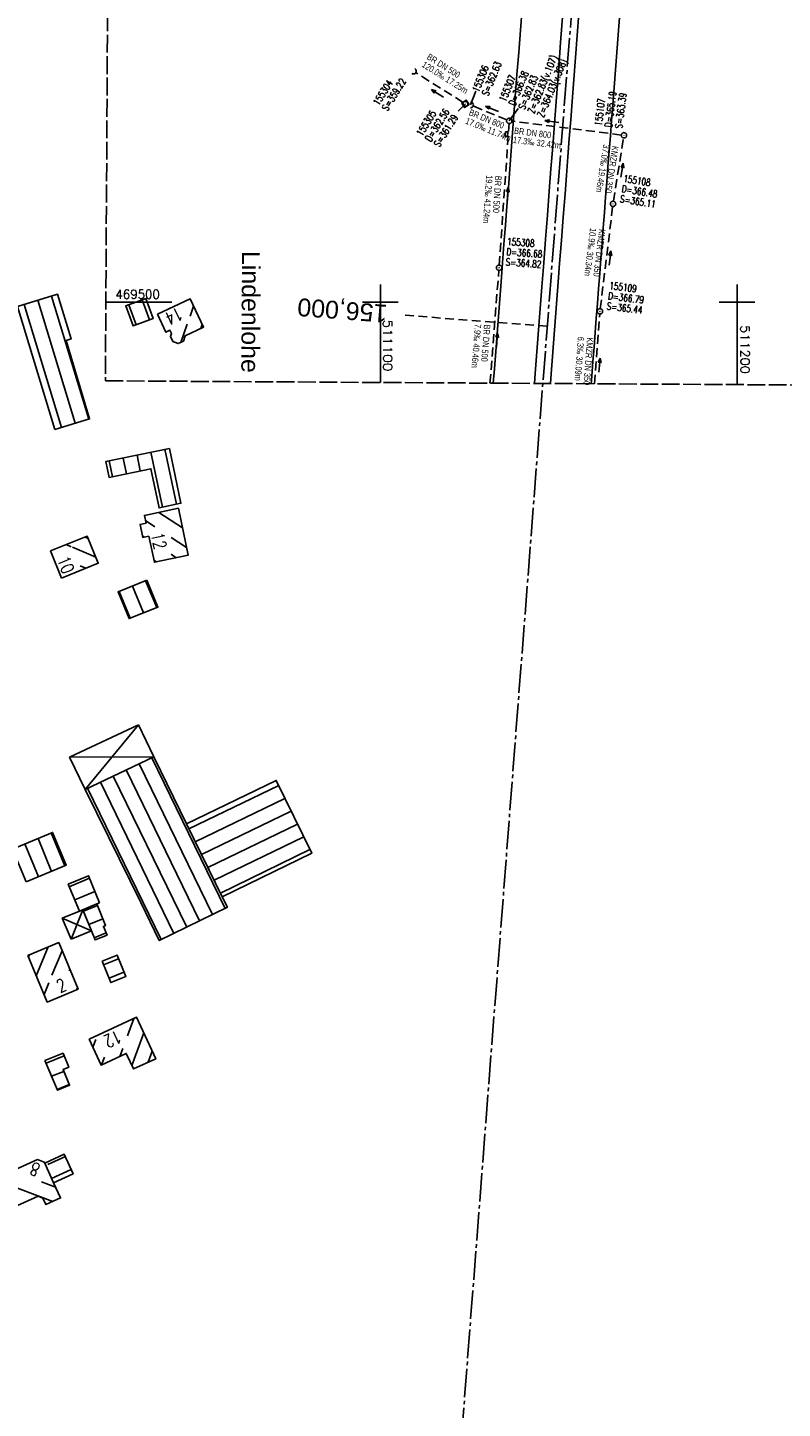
# Model space of a CAD drawing. Extents: x 510563 to 513920, y 467229 to 478797.
# Tile 4 of 67: x 511001 to 511213, y 469190 to 469577. Entities that reach past the tile are written whole.
import ezdxf
from ezdxf.enums import TextEntityAlignment as Align

# ---------------------------------------------------------------- set-up
doc = ezdxf.new("R2010")
doc.units = 0
doc.header["$LTSCALE"] = 10
doc.header["$MEASUREMENT"] = 0
for name, pattern in [('ACHSE', [5.5, 4, -0.5, 0.5, -0.5]), ('LT00', [0]), ('LT14', [0.6, 0.5, -0.1]), ('LT17', [0.15, 0.1, -0.05]), ('STRICHLINIE2', [0.375, 0.25, -0.125])]:
    doc.linetypes.add(name, pattern=pattern)
doc.layers.get('0').update_dxf_attribs({"linetype": 'LT00'})
for name, color, linetype in [('-AX-020', 250, 'ACHSE'), ('-Halt-Pfeil', 4, 'LT00'), ('-Haltung', 7, 'STRICHLINIE2'), ('-Haltungsbeschriftung', 140, 'LT00'), ('-Schachtbeschriftung', 5, 'LT00'), ('-ST-20', 30, 'LT17'), ('DFK_BEB_SCHR', 254, 'LT00'), ('DFK_BEBAUUNG', 250, 'LT00'), ('ORTSNAMEN', 250, 'Continuous'), ('V97_AFBR_BAB', 250, 'LT00'), ('V97_KA_MULD', 182, 'LT00'), ('V97_KA_PRUF', 182, 'LT00'), ('V97_RASTER', 250, 'LT00'), ('V97_SINKK', 182, 'LT00'), ('V97_UK_DURCH', 182, 'LT00')]:
    doc.layers.add(name, color=color, linetype=linetype)
doc.layers.add('-BLATT_97-RAND', color=7, linetype='LT14', plot=False)
doc.styles.add('Arial', font='ARIAL.TTF')
doc.styles.add('Beschrift', font='ARIAL.TTF')
doc.styles.add('Haltungsbeschriftung', font='ARIAL.TTF', dxfattribs={"width": 0.75})
doc.styles.add('schachtbeschriftung', font='romans.shx', dxfattribs={"width": 0.75, "height": 2})
doc.styles.get("Standard").update_dxf_attribs({"font": 'romans.shx'})

# ---------------------------------------------------------------- blocks, each defined once
blk = doc.blocks.new('SYMB0652')
at = {"color": 0, "linetype": 'ByBlock'}
blk.add_lwpolyline([(-0.15, -0.075), (0.15, -0.075), (0.15, 0.075), (-0.15, 0.075), (-0.15, -0.075)], dxfattribs=at)
blk = doc.blocks.new('SYMB1210')
at = {"color": 0, "linetype": 'ByBlock'}
blk.add_line((0.018815, -0.179014), (0.055623, -0.17119), dxfattribs=at)
for points in [[(-0.2, -0.2), (-0.2, 0.2), (0.2, 0.2), (0.2, -0.2), (-0.2, -0.2)], [(0.018815, 0.179014), (-0.018815, 0.179014), (-0.055623, 0.17119), (-0.09, 0.155885), (-0.120444, 0.133766), (-0.145623, 0.105801), (-0.164438, 0.073213), (-0.176067, 0.037424), (-0.18, 0)], [(-0.18, 0), (-0.176067, -0.037424), (-0.164438, -0.073213), (-0.145623, -0.105801), (-0.120444, -0.133766), (-0.09, -0.155885), (-0.055623, -0.17119), (-0.018815, -0.179014), (0.018815, -0.179014)], [(0.18, 0), (0.176067, 0.037424), (0.164438, 0.073213), (0.145623, 0.105801), (0.120444, 0.133766), (0.09, 0.155885), (0.055623, 0.17119), (0.018815, 0.179014)], [(0.055623, -0.17119), (0.09, -0.155885), (0.120444, -0.133766), (0.145623, -0.105801), (0.164438, -0.073213), (0.176067, -0.037424), (0.18, 0)]]:
    blk.add_lwpolyline(points, dxfattribs=at)
blk = doc.blocks.new('SYMB0003')
at = {"color": 0, "linetype": 'ByBlock'}
for p, q in [((-0.015712, 0), (0.010166, 0.012015)), ((0, -0.021257), (-0.015712, 0)), ((0.010166, 0.012015), (0, -0.021257))]:
    blk.add_line(p, q, dxfattribs=at)
for points in [[(-0.031395, 0.499013), (-0.093691, 0.491144), (-0.154509, 0.475528), (-0.21289, 0.452414), (-0.267913, 0.422164), (-0.318712, 0.385257), (-0.364484, 0.342274), (-0.404509, 0.293893), (-0.438154, 0.240877), (-0.464888, 0.184062), (-0.484292, 0.124345), (-0.496058, 0.062667), (-0.5, 0)], [(-0.5, 0), (-0.496058, -0.062667), (-0.484292, -0.124345), (-0.464888, -0.184062), (-0.438154, -0.240877), (-0.404509, -0.293893), (-0.364485, -0.342274), (-0.318712, -0.385257), (-0.267914, -0.422164), (-0.21289, -0.452414), (-0.154509, -0.475529), (-0.093691, -0.491144), (-0.031395, -0.499014), (0.031395, -0.499014)], [(0.5, 0), (0.496057, 0.062667), (0.484292, 0.124345), (0.464888, 0.184062), (0.438153, 0.240877), (0.404509, 0.293893), (0.364484, 0.342274), (0.318712, 0.385257), (0.267913, 0.422164), (0.21289, 0.452414), (0.154509, 0.475528), (0.093691, 0.491144), (0.031395, 0.499013), (-0.031395, 0.499013)], [(0.031395, -0.499014), (0.093691, -0.491144), (0.154509, -0.475529), (0.21289, -0.452414), (0.267914, -0.422164), (0.318712, -0.385257), (0.364485, -0.342274), (0.404509, -0.293893), (0.438154, -0.240877), (0.464889, -0.184062), (0.484292, -0.124345), (0.496058, -0.062667), (0.5, 0)]]:
    blk.add_lwpolyline(points, dxfattribs=at)
blk = doc.blocks.new('SYMB1107')
at = {"color": 0, "linetype": 'ByBlock'}
for points in [[(-0.2, 0), (-0.196157, 0.039018), (-0.184776, 0.076537), (-0.166294, 0.111114), (-0.141421, 0.141421), (-0.111114, 0.166294), (-0.076537, 0.184776), (-0.039018, 0.196157), (0, 0.2)], [(0, 0.2), (0.039018, 0.196157), (0.076537, 0.184776), (0.111114, 0.166294), (0.141421, 0.141421), (0.166294, 0.111114), (0.184776, 0.076537), (0.196157, 0.039018), (0.2, 0)]]:
    blk.add_lwpolyline(points, dxfattribs=at)
blk = doc.blocks.new('SYMB0070')
at = {"color": 0, "linetype": 'ByBlock'}
for p, q in [((-0.5, 0), (0.2, 0)), ((0.5, 0), (0.2, 0.1)), ((0.2, 0.1), (0.2, 0)), ((0.468, 0), (0.21, 0.086)), ((0.21, 0.086), (0.21, -0.086)), ((0.21, -0.086), (0.468, 0)), ((0.22, -0.072), (0.437, 0)), ((0.23, -0.058), (0.405, 0)), ((0.24, -0.045), (0.374, 0)), ((0.342, 0), (0.25, 0.031)), ((0.25, 0.031), (0.25, -0.031)), ((0.25, -0.031), (0.342, 0)), ((0.26, -0.017), (0.31, 0)), ((0.27, -0.003), (0.279, 0))]:
    blk.add_line(p, q, dxfattribs=at)
for points in [[(0.2, 0), (0.2, -0.1), (0.5, 0)], [(0.437, 0), (0.22, 0.072), (0.22, -0.072)], [(0.405, 0), (0.23, 0.058), (0.23, -0.058)], [(0.374, 0), (0.24, 0.045), (0.24, -0.045)], [(0.31, 0), (0.26, 0.017), (0.26, -0.017)], [(0.279, 0), (0.27, 0.003), (0.27, -0.003)]]:
    blk.add_lwpolyline(points, dxfattribs=at)

msp = doc.modelspace()

# ---------------------------------------------------------------- linework, layer by layer
at = {"layer": '-AX-020', "ltscale": 0.2, "flags": 128}
msp.add_lwpolyline([(513881.72, 478796.97), (513877.87, 478787.35), (513870.37, 478768.8), (513862.79, 478750.28), (513855.14, 478731.79), (513847.41, 478713.32), (513839.61, 478694.89), (513831.74, 478676.49), (513823.79, 478658.13), (513815.77, 478639.79), (513807.68, 478621.49), (513799.51, 478603.22), (513791.27, 478584.98), (513782.96, 478566.77), (513774.58, 478548.6), (513766.12, 478530.46), (513757.59, 478512.36), (513748.99, 478494.29), (513740.31, 478476.25), (513731.57, 478458.25), (513722.75, 478440.29), (513713.86, 478422.36), (513704.9, 478404.46), (513695.86, 478386.6), (513686.76, 478368.78), (513677.58, 478351), (513668.34, 478333.25), (513659.02, 478315.54), (513649.63, 478297.86), (513640.17, 478280.23), (513630.64, 478262.63), (513621.04, 478245.07), (513611.37, 478227.54), (513601.63, 478210.06), (513591.82, 478192.62), (513586.74, 478183.65), (513576.83, 478166.26), (513566.85, 478148.92), (513556.8, 478131.61), (513546.69, 478114.34), (513536.51, 478097.1), (513526.28, 478079.91), (513515.99, 478062.74), (513505.64, 478045.61), (513495.23, 478028.52), (513484.78, 478011.45), (513474.27, 477994.42), (513463.71, 477977.42), (513453.11, 477960.45), (513442.46, 477943.5), (513431.76, 477926.59), (513421.03, 477909.7), (513410.25, 477892.84), (513399.43, 477876), (513388.58, 477859.18), (513377.69, 477842.39), (513366.77, 477825.62), (513355.82, 477808.87), (513344.83, 477792.14), (513333.82, 477775.43), (513322.78, 477758.74), (513311.72, 477742.06), (513300.63, 477725.4), (513289.52, 477708.75), (513278.39, 477692.12), (513267.24, 477675.5), (513256.08, 477658.89), (513244.9, 477642.29), (513233.71, 477625.7), (513222.5, 477609.12), (513211.29, 477592.54), (513200.07, 477575.97), (513188.84, 477559.41), (513177.6, 477542.84), (513166.37, 477526.28), (513154.8, 477509.24), (513142.5, 477491.11), (513130.2, 477472.99), (513117.9, 477454.86), (513105.61, 477436.73), (513093.33, 477418.59), (513081.06, 477400.44), (513068.81, 477382.28), (513056.57, 477364.12), (513044.34, 477345.94), (513032.14, 477327.75), (513019.96, 477309.55), (513007.8, 477291.33), (512995.67, 477273.09), (512983.57, 477254.83), (512971.49, 477236.55), (512959.45, 477218.25), (512947.45, 477199.93), (512935.48, 477181.58), (512923.55, 477163.21), (512911.66, 477144.81), (512899.82, 477126.38), (512888.03, 477107.93), (512876.28, 477089.44), (512864.58, 477070.92), (512852.94, 477052.36), (512841.35, 477033.77), (512829.82, 477015.15), (512818.35, 476996.49), (512806.94, 476977.79), (512795.6, 476959.05), (512789.64, 476949.14), (512778.41, 476930.34), (512767.24, 476911.5), (512756.13, 476892.61), (512745.1, 476873.69), (512734.14, 476854.72), (512723.25, 476835.72), (512712.42, 476816.68), (512701.67, 476797.59), (512690.98, 476778.47), (512680.37, 476759.31), (512669.82, 476740.11), (512659.35, 476720.87), (512648.95, 476701.6), (512638.61, 476682.28), (512628.35, 476662.93), (512618.16, 476643.54), (512608.04, 476624.11), (512597.99, 476604.65), (512588.01, 476585.15), (512578.1, 476565.61), (512568.26, 476546.04), (512558.5, 476526.43), (512548.8, 476506.79), (512539.18, 476487.11), (512529.63, 476467.4), (512520.15, 476447.65), (512510.75, 476427.87), (512501.42, 476408.05), (512492.16, 476388.2), (512482.97, 476368.31), (512473.85, 476348.4), (512464.81, 476328.44), (512455.84, 476308.46), (512446.94, 476288.44), (512438.12, 476268.39), (512429.37, 476248.31), (512420.69, 476228.2), (512412.09, 476208.05), (512403.56, 476187.88), (512395.11, 476167.67), (512386.72, 476147.43), (512378.42, 476127.17), (512370.18, 476106.87), (512362.02, 476086.54), (512353.94, 476066.18), (512345.92, 476045.79), (512337.99, 476025.38), (512330.13, 476004.93), (512322.34, 475984.46), (512314.63, 475963.96), (512306.99, 475943.43), (512299.43, 475922.87), (512291.94, 475902.28), (512284.53, 475881.67), (512277.19, 475861.03), (512269.93, 475840.36), (512262.74, 475819.67), (512255.63, 475798.95), (512248.6, 475778.21), (512241.64, 475757.44), (512234.76, 475736.64), (512227.95, 475715.82), (512221.22, 475694.97), (512214.57, 475674.11), (512207.99, 475653.21), (512201.49, 475632.29), (512200.13, 475627.89), (512194.28, 475608.79), (512188.5, 475589.67), (512182.78, 475570.54), (512177.14, 475551.38), (512171.56, 475532.2), (512166.05, 475513.01), (512160.62, 475493.79), (512155.26, 475474.55), (512149.97, 475455.29), (512148.09, 475448.36), (512142.91, 475429.07), (512137.8, 475409.77), (512132.78, 475390.44), (512127.83, 475371.09), (512122.96, 475351.72), (512118.16, 475332.33), (512113.45, 475312.92), (512108.81, 475293.5), (512104.25, 475274.06), (512099.76, 475254.59), (512095.36, 475235.11), (512091.03, 475215.62), (512086.78, 475196.1), (512082.61, 475176.57), (512078.52, 475157.02), (512074.51, 475137.46), (512070.57, 475117.88), (512066.72, 475098.28), (512063.24, 475080.25), (512059.53, 475060.62), (512055.9, 475040.98), (512052.34, 475021.33), (512048.86, 475001.67), (512045.44, 474981.99), (512042.08, 474962.3), (512038.79, 474942.6), (512035.56, 474922.89), (512032.39, 474903.18), (512029.27, 474883.45), (512026.2, 474863.71), (512023.18, 474843.97), (512020.21, 474824.22), (512017.28, 474804.47), (512014.39, 474784.7), (512011.54, 474764.94), (512008.73, 474745.16), (512005.95, 474725.39), (512003.2, 474705.61), (512000.47, 474685.82), (511997.78, 474666.03), (511995.1, 474646.24), (511992.44, 474626.45), (511989.8, 474606.65), (511987.17, 474586.85), (511984.55, 474567.05), (511981.94, 474547.25), (511979.34, 474527.45), (511976.74, 474507.69), (511975.13, 474495.38), (511973.48, 474482.82), (511971.82, 474470.25), (511970.17, 474457.69), (511968.51, 474445.13), (511966.84, 474432.57), (511965.15, 474420.02), (511963.46, 474407.46), (511961.75, 474394.91), (511960.03, 474382.35), (511958.28, 474369.81), (511956.52, 474357.26), (511954.73, 474344.72), (511952.92, 474332.18), (511951.08, 474319.64), (511949.21, 474307.11), (511947.31, 474294.58), (511945.38, 474282.06), (511943.41, 474269.55), (511941.4, 474257.04), (511939.35, 474244.53), (511937.27, 474232.04), (511935.14, 474219.55), (511932.96, 474207.07), (511930.74, 474194.59), (511928.46, 474182.13), (511926.14, 474169.68), (511923.76, 474157.23), (511921.32, 474144.8), (511918.83, 474132.38), (511916.28, 474119.97), (511913.66, 474107.57), (511910.98, 474095.19), (511908.24, 474082.82), (511905.43, 474070.46), (511902.54, 474058.13), (511899.59, 474045.81), (511896.56, 474033.5), (511893.47, 474021.26), (511890.29, 474009), (511887.03, 473996.75), (511883.7, 473984.53), (511880.29, 473972.33), (511876.8, 473960.15), (511873.23, 473947.99), (511869.59, 473935.86), (511865.87, 473923.74), (511862.08, 473911.66), (511858.21, 473899.59), (511854.26, 473887.55), (511850.24, 473875.54), (511846.14, 473863.55), (511841.96, 473851.59), (511837.71, 473839.65), (511833.39, 473827.75), (511828.99, 473815.86), (511824.51, 473804.01), (511819.96, 473792.19), (511815.33, 473780.39), (511810.64, 473768.63), (511805.86, 473756.89), (511801.02, 473745.18), (511796.09, 473733.51), (511791.1, 473721.87), (511786.03, 473710.25), (511780.89, 473698.68), (511775.67, 473687.13), (511770.39, 473675.61), (511765.03, 473664.13), (511759.6, 473652.69), (511754.09, 473641.28), (511748.51, 473629.9), (511742.87, 473618.56), (511737.15, 473607.25), (511731.36, 473595.99), (511725.49, 473584.75), (511719.56, 473573.56), (511713.56, 473562.4), (511707.48, 473551.28), (511701.34, 473540.2), (511695.13, 473529.16), (511688.84, 473518.16), (511682.49, 473507.2), (511676.07, 473496.28), (511669.58, 473485.39), (511663.02, 473474.55), (511656.39, 473463.76), (511649.7, 473453), (511642.94, 473442.29), (511636.1, 473431.62), (511629.21, 473420.99), (511622.24, 473410.41), (511615.21, 473399.87), (511608.11, 473389.37), (511600.95, 473378.92), (511593.72, 473368.52), (511586.42, 473358.16), (511579.06, 473347.85), (511571.64, 473337.58), (511564.15, 473327.36), (511556.59, 473317.19), (511548.97, 473307.07), (511541.29, 473297), (511533.54, 473286.97), (511525.74, 473276.99), (511517.86, 473267.07), (511509.93, 473257.19), (511501.93, 473247.36), (511493.87, 473237.58), (511485.75, 473227.86), (511477.57, 473218.19), (511475.55, 473215.81), (511467.29, 473206.2), (511458.98, 473196.64), (511450.61, 473187.13), (511442.18, 473177.67), (511433.71, 473168.25), (511425.19, 473158.87), (511416.62, 473149.54), (511408.01, 473140.24), (511399.37, 473130.98), (511390.68, 473121.76), (511381.96, 473112.57), (511373.2, 473103.41), (511364.42, 473094.28), (511355.61, 473085.17), (511346.77, 473076.1), (511337.91, 473067.04), (511329.03, 473058), (511320.13, 473048.99), (511311.22, 473039.98), (511302.29, 473031), (511293.34, 473022.02), (511284.39, 473013.05), (511275.44, 473004.09), (511266.47, 472995.14), (511255.91, 472984.59), (511236.79, 472965.5), (511230.18, 472958.9), (511223.57, 472952.29), (511216.96, 472945.68), (511210.37, 472939.06), (511203.78, 472932.43), (511197.22, 472925.79), (511190.66, 472919.13), (511184.13, 472912.44), (511177.62, 472905.74), (511171.14, 472899.01), (511164.68, 472892.25), (511158.26, 472885.46), (511151.88, 472878.64), (511145.53, 472871.79), (511139.22, 472864.89), (511132.96, 472857.96), (511126.75, 472850.98), (511120.58, 472843.95), (511114.48, 472836.88), (511109.32, 472830.82), (511103.32, 472823.65), (511097.39, 472816.44), (511091.51, 472809.17), (511085.7, 472801.85), (511079.95, 472794.49), (511074.26, 472787.07), (511068.64, 472779.61), (511063.08, 472772.1), (511057.59, 472764.54), (511052.16, 472756.93), (511046.8, 472749.28), (511041.5, 472741.58), (511036.27, 472733.84), (511031.1, 472726.05), (511026.01, 472718.22), (511020.98, 472710.35), (511016.01, 472702.43), (511011.12, 472694.47), (511006.29, 472686.47), (511001.53, 472678.43), (510996.84, 472670.35), (510992.22, 472662.22), (510987.67, 472654.06), (510983.19, 472645.86), (510978.78, 472637.62), (510974.44, 472629.35), (510970.17, 472621.04), (510965.98, 472612.69), (510961.85, 472604.3), (510957.8, 472595.88), (510953.82, 472587.43), (510949.91, 472578.94), (510946.07, 472570.42), (510942.31, 472561.87), (510938.62, 472553.28), (510935.01, 472544.67), (510931.46, 472536.02), (510928, 472527.34), (510924.6, 472518.64), (510921.29, 472509.9), (510918.04, 472501.14), (510914.87, 472492.35), (510911.78, 472483.53), (510908.76, 472474.69), (510905.82, 472465.82), (510902.96, 472456.92), (510900.17, 472448), (510897.45, 472439.06), (510894.82, 472430.1), (510892.26, 472421.11), (510889.78, 472412.1), (510887.37, 472403.07), (510885.04, 472394.02), (510882.79, 472384.95), (510880.62, 472375.87), (510878.53, 472366.76), (510876.51, 472357.64), (510874.57, 472348.49), (510872.71, 472339.34), (510870.93, 472330.16), (510869.23, 472320.98), (510867.6, 472311.77), (510866.06, 472302.56), (510864.59, 472293.33), (510863.2, 472284.09), (510861.89, 472274.84), (510860.67, 472265.57), (510859.52, 472256.3), (510858.45, 472247.02), (510857.45, 472237.73), (510856.54, 472228.43), (510855.71, 472219.12), (510854.96, 472209.81), (510854.29, 472200.49), (510853.7, 472191.16), (510853.18, 472181.83), (510852.75, 472172.5), (510852.4, 472163.16), (510852.13, 472153.82), (510851.93, 472144.48), (510851.82, 472135.13), (510851.79, 472125.79), (510851.84, 472116.44), (510851.96, 472107.1), (510852.01, 472104.71), (510852.24, 472095.37), (510852.54, 472086.03), (510852.93, 472076.69), (510853.39, 472067.36), (510853.92, 472058.03), (510854.53, 472048.71), (510855.21, 472039.39), (510855.96, 472030.07), (510856.78, 472020.77), (510857.67, 472011.46), (510858.63, 472002.17), (510859.65, 471992.88), (510860.73, 471983.6), (510861.88, 471974.33), (510863.09, 471965.06), (510864.36, 471955.8), (510865.69, 471946.55), (510867.08, 471937.31), (510868.53, 471928.08), (510870.02, 471918.86), (510871.58, 471909.64), (510873.18, 471900.44), (510874.84, 471891.24), (510876.54, 471882.05), (510878.3, 471872.88), (510880.1, 471863.71), (510881.95, 471854.55), (510883.84, 471845.4), (510885.78, 471836.26), (510887.76, 471827.12), (510889.78, 471818), (510891.83, 471808.88), (510893.93, 471799.78), (510896.06, 471790.68), (510898.23, 471781.59), (510900.44, 471772.51), (510902.67, 471763.44), (510904.94, 471754.37), (510907.24, 471745.32), (510909.57, 471736.27), (510911.93, 471727.22), (510914.31, 471718.19), (510916.72, 471709.16), (510919.15, 471700.14), (510921.61, 471691.12), (510924.09, 471682.11), (510926.59, 471673.11), (510929.1, 471664.11), (510931.64, 471655.12), (510934.19, 471646.13), (510936.76, 471637.14), (510939.34, 471628.16), (510941.94, 471619.19), (510944.55, 471610.22), (510947.17, 471601.25), (510949.8, 471592.28), (510952.43, 471583.31), (510955.08, 471574.35), (510957.73, 471565.39), (510960.38, 471556.43), (510963.04, 471547.47), (510967.7, 471531.77), (510970.25, 471523.2), (510975.26, 471506.32), (510980.27, 471489.44), (510985.27, 471472.57), (510990.27, 471455.68), (510995.25, 471438.8), (511000.21, 471421.91), (511005.16, 471405.01), (511010.09, 471388.11), (511014.99, 471371.2), (511019.86, 471354.28), (511024.7, 471337.36), (511029.51, 471320.42), (511034.28, 471303.47), (511039.01, 471286.52), (511043.7, 471269.55), (511048.34, 471252.56), (511052.93, 471235.57), (511057.46, 471218.56), (511061.95, 471201.53), (511066.37, 471184.49), (511070.73, 471167.43), (511075.02, 471150.36), (511079.24, 471133.27), (511083.39, 471116.16), (511086.57, 471102.84), (511090.59, 471085.7), (511094.53, 471068.54), (511098.39, 471051.37), (511102.17, 471034.17), (511105.87, 471016.96), (511109.5, 470999.73), (511113.05, 470982.49), (511116.52, 470965.23), (511119.91, 470947.95), (511123.22, 470930.66), (511126.45, 470913.36), (511129.61, 470896.04), (511132.69, 470878.7), (511135.68, 470861.35), (511138.6, 470843.99), (511141.44, 470826.62), (511144.2, 470809.23), (511146.88, 470791.83), (511149.49, 470774.42), (511152.01, 470757), (511154.45, 470739.56), (511156.82, 470722.12), (511159.1, 470704.66), (511161.31, 470687.19), (511163.44, 470669.72), (511165.49, 470652.23), (511165.64, 470650.9), (511167.87, 470631.02), (511170.03, 470611.14), (511172.1, 470591.25), (511174.1, 470571.35), (511176.01, 470551.44), (511177.85, 470531.52), (511179.53, 470512.55), (511180.88, 470496.34), (511182.16, 470480.14), (511183.36, 470463.92), (511184.48, 470447.7), (511185.52, 470431.48), (511186.48, 470415.25), (511187.36, 470399.01), (511188.16, 470382.77), (511188.88, 470366.53), (511189.52, 470350.29), (511190.08, 470334.04), (511190.56, 470317.79), (511190.96, 470301.53), (511191.28, 470285.28), (511191.52, 470269.02), (511191.68, 470252.76), (511191.76, 470236.51), (511191.77, 470220.25), (511191.69, 470203.99), (511191.53, 470187.73), (511191.29, 470171.47), (511191.24, 470169.01), (511190.91, 470152.75), (511190.5, 470136.5), (511190.02, 470120.25), (511189.47, 470104), (511188.85, 470087.75), (511188.17, 470071.51), (511187.43, 470055.27), (511186.63, 470039.03), (511185.78, 470022.79), (511184.88, 470006.56), (511183.93, 469990.33), (511182.94, 469974.1), (511181.91, 469957.87), (511180.85, 469941.65), (511179.74, 469925.43), (511178.61, 469909.21), (511177.46, 469892.99), (511176.28, 469876.78), (511175.08, 469860.56), (511173.86, 469844.35), (511172.63, 469828.14), (511171.39, 469811.93), (511170.14, 469795.72), (511168.85, 469778.99), (511030.96, 467993.35), (511029.42, 467973.41), (511027.88, 467953.47), (511026.35, 467933.52), (511024.83, 467913.58), (511023.32, 467893.64), (511021.83, 467873.7), (511020.35, 467853.75), (511018.9, 467833.8), (511017.47, 467813.85), (511016.06, 467793.9), (511014.69, 467773.95), (511013.35, 467754), (511012.05, 467734.04), (511010.78, 467714.08), (511009.56, 467694.12), (511008.38, 467674.15), (511007.25, 467654.18), (511006.18, 467634.21), (511005.15, 467614.24), (511004.19, 467594.26), (511003.28, 467574.28), (511002.44, 467554.3), (511001.67, 467534.31), (511000.96, 467514.33), (511000.33, 467494.34), (510999.77, 467474.34), (510999.56, 467465.71), (510999.11, 467445.71), (510998.75, 467425.72), (510998.46, 467405.72), (510998.26, 467385.72), (510998.14, 467365.72), (510998.09, 467345.72), (510998.13, 467325.72), (510998.24, 467305.72), (510998.44, 467285.72), (510998.71, 467265.72), (510999.07, 467245.73), (510999.43, 467229.16)], dxfattribs=at)
at = {"layer": '-BLATT_97-RAND'}
msp.add_lwpolyline([(511028.4, 470402.97), (511022.89, 469477.99), (511309.88, 469476.28), (511315.39, 470401.26), (511028.4, 470402.97)], dxfattribs=at)
at = {"layer": '-Haltung'}
for p, q in [((511123.21, 469556.03), (511109.87, 469564.41)), ((511135.44, 469551.13), (511125.97, 469555.03)), ((511133.32, 469510.45), (511136.08, 469550.1)), ((511167.55, 469546.89), (511136.87, 469550.75)), ((511165.34, 469528.33), (511168.17, 469546.06)), ((511161.65, 469498.21), (511165.13, 469526.84)), ((511130.72, 469477.35), (511133.21, 469508.95)), ((511160.04, 469477.17), (511161.5, 469496.72))]:
    msp.add_line(p, q, dxfattribs=at)
at = {"layer": '-Schachtbeschriftung'}
for p, q in [((511125.27, 469555.31), (511126.74, 469559.16)), ((511123.84, 469555.63), (511121.77, 469553.6)), ((511136.13, 469550.84), (511138.6, 469554.29))]:
    msp.add_line(p, q, dxfattribs=at)
at = {"layer": '-ST-20', "ltscale": 2.5}
msp.add_line((511146.78, 469493.29), (511106.9, 469496.37), dxfattribs=at)
at = {"layer": 'DFK_BEB_SCHR'}
for p, q in [((511010.57, 469464.95), (511000.11, 469499.42)), ((511003.93, 469500.59), (511014.4, 469466.1)), ((511018.24, 469467.25), (511007.76, 469501.76)), ((511029.46, 469499.32), (511031.53, 469493.69)), ((511035.28, 469495.07), (511033.22, 469500.69)), ((511047.64, 469498.91), (511046.65, 469496.15)), ((511045.82, 469493.83), (511044, 469488.76)), ((511049.66, 469492.69), (511050.05, 469493.79)), ((511028.78, 469451.93), (511027.85, 469456.36)), ((511031.77, 469457.17), (511032.69, 469452.74)), ((511038.9, 469442.59), (511035.68, 469457.99)), ((511039.6, 469458.8), (511042.82, 469443.41)), ((511023.93, 469455.54), (511024.86, 469451.11)), ((511044.51, 469436.83), (511037.91, 469441.13)), ((511034.15, 469438.81), (511036.76, 469437.1)), ((511018.06, 469433.85), (511017.22, 469434.2)), ((511033.89, 469434.2), (511033.29, 469434.59)), ((511041.38, 469434.1), (511045.68, 469431.3)), ((511008.09, 469429.36), (511007.88, 469429.45)), ((511011.94, 469432.08), (511013.33, 469431.5)), ((511013.7, 469431.34), (511020.17, 469428.61)), ((511042.76, 469428.43), (511041.3, 469429.38)), ((511017.38, 469425.45), (511015.83, 469426.1)), ((511036.49, 469427.73), (511037.23, 469427.26)), ((511034.17, 469421.98), (511037.3, 469414.44)), ((511026.76, 469418.96), (511029.87, 469411.47)), ((511033.58, 469412.95), (511030.46, 469420.47)), ((511056.48, 469330.15), (511035.96, 469372.35)), ((511049.29, 469326.64), (511028.72, 469368.93)), ((511032.34, 469370.64), (511052.89, 469328.39)), ((511017.87, 469363.8), (511038.5, 469321.39)), ((511042.1, 469323.14), (511021.49, 469365.51)), ((511025.11, 469367.22), (511045.7, 469324.89)), ((511071.48, 469364.58), (511046.33, 469352.41)), ((511048.09, 469348.82), (511073.23, 469360.98)), ((511074.99, 469357.39), (511049.85, 469345.23)), ((511051.61, 469341.63), (511076.74, 469353.79)), ((511004.13, 469338.99), (511000.31, 469348.22)), ((511004, 469349.75), (511007.83, 469340.52)), ((511011.52, 469342.06), (511007.7, 469351.29)), ((511078.5, 469350.2), (511053.37, 469338.04)), ((511055.13, 469334.45), (511080.25, 469346.61)), ((511018.42, 469338.62), (511012.76, 469336.22)), ((511014.29, 469332.53), (511019.91, 469334.9)), ((511016.74, 469329.33), (511020.67, 469330.95)), ((511022.15, 469327.24), (511018.26, 469325.63)), ((511019.75, 469321.92), (511023.1, 469323.3)), ((511001.34, 469316.44), (511001.64, 469317.17)), ((511006.86, 469319.34), (511003.51, 469311.22)), ((511007.91, 469311.39), (511010.75, 469318.29)), ((511026.6, 469316.01), (511022.41, 469314.31)), ((511012.93, 469313.07), (511012.74, 469312.61)), ((511023.91, 469310.6), (511028.1, 469312.3)), ((511005.69, 469306), (511007.03, 469309.26)), ((511014.92, 469307.39), (511015.1, 469307.84)), ((511029.07, 469294.38), (511030.88, 469299.32)), ((511033.65, 469295.25), (511030.31, 469286.15)), ((511019.38, 469291.2), (511020.17, 469293.37)), ((511026.97, 469288.66), (511027.76, 469290.83)), ((511034.89, 469287.03), (511036.02, 469290.12)), ((511006.25, 469286.78), (511011.33, 469288.8)), ((511022.63, 469288.46), (511021.83, 469286.29)), ((511011.25, 469284.46), (511007.82, 469283.1)), ((511009.38, 469279.41), (511012.77, 469280.77)), ((511011.67, 469260.59), (511006.78, 469258.39)), ((511006.62, 469257.15), (511006.36, 469257.25)), ((511007.82, 469254.47), (511013.31, 469256.94)), ((511008.18, 469248), (510994.08, 469253.36)), ((511004.97, 469253.5), (511008.95, 469251.99))]:
    msp.add_line(p, q, dxfattribs=at)
at = {"layer": 'DFK_BEBAUUNG'}
for p, q in [((511012.87, 469372.5), (511032.14, 469381.6)), ((511017.23, 469363.5), (511032.14, 469381.6)), ((511032.14, 469381.6), (511036.51, 469372.61)), ((511012.87, 469372.5), (511036.51, 469372.61)), ((511017.23, 469363.5), (511012.87, 469372.5)), ((511036.51, 469372.61), (511017.23, 469363.5)), ((511016.57, 469329.75), (511010.8, 469327.38)), ((511016.57, 469329.75), (511013.27, 469321.5)), ((511010.8, 469327.38), (511018.99, 469323.84)), ((511010.8, 469327.38), (511013.27, 469321.5)), ((511013.27, 469321.5), (511018.99, 469323.84))]:
    msp.add_line(p, q, dxfattribs=at)
for points in [[(511008.73, 469464.4, 0), (510998.27, 469498.86, 0), (511009.43, 469502.27, 0), (511013.26, 469489.72, 0), (511011.86, 469489.3, 0), (511018.44, 469467.31, 0), (511008.73, 469464.4, 0)], [(511034.22, 469501.05, 0), (511036.28, 469495.43, 0), (511030.65, 469493.37, 0), (511028.6, 469499.01, 0), (511034.22, 469501.05, 0)], [(511037.48, 469496.64, 0), (511046.66, 469500.98, 0), (511050.41, 469493.04, 0), (511045.3, 469490.63, 0), (511044.79, 469489.12, 0), (511043.32, 469488.44, 0), (511041.8, 469488.99, 0), (511041.12, 469490.44, 0), (511041.42, 469491.26, 0), (511041, 469492.15, 0), (511039.87, 469491.61, 0), (511037.48, 469496.64, 0)], [(511040.84, 469459.06, 0), (511044.06, 469443.67, 0), (511037.95, 469442.39, 0), (511035.67, 469453.36, 0), (511023.93, 469450.92, 0), (511023.01, 469455.35, 0), (511040.84, 469459.06, 0)], [(511043.36, 469442.28, 0), (511046.14, 469429.14, 0), (511036.62, 469427.13, 0), (511035.07, 469434.45, 0), (511033.39, 469434.1, 0), (511032.62, 469437.76, 0), (511034.29, 469438.12, 0), (511033.84, 469440.27, 0), (511043.36, 469442.28, 0)], [(511010.62, 469422.72, 0), (511007.53, 469430.31, 0), (511017.82, 469434.44, 0), (511020.88, 469426.86, 0), (511010.62, 469422.72, 0)], [(511034.47, 469422.1, 0), (511037.6, 469414.56, 0), (511029.55, 469411.34, 0), (511026.45, 469418.84, 0), (511034.47, 469422.1, 0)], [(511055.66, 469333.38, 0), (511057.09, 469330.44, 0), (511037.98, 469321.13, 0), (511032.79, 469331.77, 0), (511023.79, 469350.23, 0), (511017.23, 469363.5, 0), (511036.51, 469372.61, 0), (511045.63, 469353.84, 0), (511051.96, 469340.82, 0), (511055.66, 469333.38, 0)], [(511045.63, 469353.84, 0), (511070.78, 469366.01, 0), (511080.74, 469345.6, 0), (511055.66, 469333.38, 0), (511045.63, 469353.84, 0)], [(511000.65, 469337.54, 0), (510996.82, 469346.78, 0), (511008.07, 469351.44, 0), (511011.88, 469342.21, 0), (511000.65, 469337.54, 0)], [(511021.21, 469331.67, 0), (511020.5, 469331.37, 0), (511015.6, 469329.38, 0), (511012.47, 469336.91, 0), (511018.16, 469339.27, 0), (511021.21, 469331.67, 0)], [(511016.57, 469329.75, 0), (511020.5, 469331.37, 0), (511022.92, 469325.31, 0), (511022.36, 469325.1, 0), (511023.36, 469322.68, 0), (511020, 469321.3, 0), (511018.99, 469323.84, 0), (511016.57, 469329.75, 0)], [(511001.12, 469316.95, 0), (511009.8, 469320.57, 0), (511015.24, 469307.51, 0), (511006.57, 469303.89, 0), (511001.12, 469316.95, 0)], [(511021.99, 469315.35, 0), (511026.18, 469317.05, 0), (511028.61, 469311.05, 0), (511024.42, 469309.33, 0), (511021.99, 469315.35, 0)], [(511018.32, 469293.51, 0), (511031.61, 469299.66, 0), (511037, 469288.01, 0), (511030.78, 469285.13, 0), (511028.76, 469289.49, 0), (511021.67, 469286.21, 0), (511018.32, 469293.51, 0)], [(511005.94, 469287.51, 0), (511011.03, 469289.54, 0), (511012.64, 469285.63, 0), (511011.04, 469284.97, 0), (511012.85, 469280.58, 0), (511009.48, 469279.19, 0), (511005.94, 469287.51, 0)], [(511005.89, 469258.77, 0), (511008.36, 469253.27, 0), (511010.33, 469248.98, 0), (511006.22, 469247.11, 0), (511005.4, 469248.93, 0), (511004.04, 469249.45, 0), (510997.22, 469246.38, 0), (510993.33, 469255.03, 0), (511003.86, 469259.76, 0), (511005.77, 469259.05, 0), (511005.89, 469258.77, 0)], [(511005.89, 469258.77, 0), (511011.38, 469261.24, 0), (511013.84, 469255.76, 0), (511008.36, 469253.27, 0), (511005.89, 469258.77, 0)]]:
    msp.add_polyline3d(points, dxfattribs=at)
at = {"layer": 'V97_AFBR_BAB', "flags": 128}
for points in [[(511184.88, 470402.04), (511185, 470399.61), (511185.19, 470395.67), (511185.38, 470391.72), (511185.57, 470387.78), (511185.75, 470383.84), (511185.94, 470379.69), (511186.13, 470375.54), (511186.32, 470371.39), (511186.51, 470367.24), (511186.69, 470363.09), (511186.86, 470358.94), (511187.04, 470354.36), (511187.21, 470349.78), (511187.38, 470345.2), (511187.53, 470340.63), (511187.69, 470336.05), (511187.86, 470330.86), (511188.02, 470325.67), (511188.18, 470320.48), (511188.33, 470315.29), (511188.47, 470310.11), (511188.67, 470302.02), (511188.85, 470293.93), (511189.01, 470285.85), (511189.14, 470277.97), (511189.26, 470270.1), (511189.36, 470262.23), (511189.47, 470250.42), (511189.53, 470238.62), (511189.55, 470226.28), (511189.52, 470213.95), (511189.47, 470205.95), (511189.41, 470197.95), (511189.32, 470189.95), (511189.24, 470183.82), (511189.14, 470177.69), (511189.03, 470171.55), (511188.9, 470165.42), (511188.81, 470161.48), (511188.71, 470157.55), (511188.61, 470153.62), (511188.51, 470149.68), (511188.4, 470145.75), (511188.29, 470141.82), (511188.18, 470137.63), (511188.07, 470133.44), (511187.95, 470129.25), (511187.83, 470125.06), (511187.7, 470120.88), (511187.56, 470116.69), (511187.42, 470112.55), (511187.27, 470108.4), (511187.11, 470104.26), (511186.95, 470100.12), (511186.8, 470095.98), (511186.64, 470091.84), (511186.49, 470087.86), (511186.34, 470083.88), (511186.19, 470079.9), (511186.04, 470075.92), (511185.89, 470071.94), (511185.73, 470067.96), (511185.55, 470063.95), (511185.38, 470059.94), (511185.19, 470055.92), (511185.01, 470051.91), (511184.82, 470047.9), (511184.63, 470043.88), (511184.43, 470039.78), (511184.23, 470035.67), (511184.04, 470031.56), (511183.83, 470027.45), (511183.63, 470023.35), (511183.41, 470019.24), (511183.16, 470014.54), (511182.9, 470009.83), (511182.63, 470005.13), (511182.35, 470000.42), (511182.08, 469995.72), (511181.71, 469989.61), (511181.34, 469983.5), (511180.96, 469977.38), (511180.58, 469971.27), (511180.21, 469965.42), (511179.83, 469959.57), (511179.44, 469953.71), (511179.06, 469947.86), (511178.74, 469943.02), (511178.42, 469938.18), (511178.09, 469933.34), (511177.76, 469928.5), (511177.43, 469923.67), (511177.08, 469918.68), (511176.72, 469913.7), (511176.36, 469908.71), (511176, 469903.73), (511175.63, 469898.75), (511175.02, 469890.49), (511174.4, 469882.24), (511173.79, 469873.99), (511173.33, 469867.92), (511172.88, 469861.85), (511172.42, 469855.78), (511171.96, 469849.71), (511171.59, 469844.88), (511171.21, 469840.05), (511170.84, 469835.22), (511170.47, 469830.39), (511170.09, 469825.56), (511169.73, 469820.85), (511169.38, 469816.14), (511169.02, 469811.42), (511168.66, 469806.71), (511168.3, 469802), (511167.92, 469797.08), (511167.54, 469792.16), (511167.16, 469787.24), (511166.78, 469782.32), (511166.4, 469777.4), (511165.91, 469771.07), (511165.42, 469764.74), (511164.93, 469758.41), (511164.44, 469752.08), (511163.97, 469746), (511163.49, 469739.91), (511163.01, 469733.83), (511162.53, 469727.74), (511162.15, 469722.86), (511161.76, 469717.98), (511161.38, 469713.1), (511160.99, 469708.22), (511160.61, 469703.34), (511160.25, 469698.6), (511159.89, 469693.86), (511159.53, 469689.12), (511159.16, 469684.38), (511158.8, 469679.64), (511158.47, 469675.39), (511158.13, 469671.13), (511157.8, 469666.88), (511157.47, 469662.63), (511157.14, 469658.38), (511156.81, 469654.12), (511156.43, 469649.23), (511156.06, 469644.33), (511155.69, 469639.44), (511155.32, 469634.54), (511154.94, 469629.65), (511154.56, 469624.71), (511154.18, 469619.77), (511153.8, 469614.84), (511153.41, 469609.9), (511153.03, 469604.96), (511152.41, 469597), (511151.79, 469589.05), (511151.18, 469581.09), (511150.54, 469572.81), (511149.9, 469564.54), (511149.26, 469556.26), (511148.78, 469549.98), (511148.3, 469543.69), (511147.82, 469537.41), (511147.34, 469531.13), (511146.82, 469524.43), (511146.3, 469517.72), (511145.78, 469511.02), (511145.27, 469504.31), (511144.8, 469498.26), (511144.34, 469492.2), (511143.87, 469486.15), (511143.41, 469480.09), (511143.19, 469477.27)], [(511147.67, 469477.25), (511147.88, 469480), (511148.82, 469492.22), (511149.76, 469504.44), (511150.26, 469510.92), (511150.77, 469517.41), (511151.27, 469523.89), (511151.77, 469530.37), (511152.16, 469535.56), (511152.56, 469540.75), (511152.96, 469545.94), (511153.35, 469551.12), (511153.75, 469556.31), (511154.23, 469562.48), (511154.71, 469568.65), (511155.19, 469574.82), (511155.68, 469580.98), (511156.61, 469592.98), (511157.54, 469604.97), (511158.5, 469617.29), (511159.45, 469629.6), (511160.08, 469637.75), (511160.71, 469645.91), (511161.34, 469654.06), (511161.71, 469658.93), (511162.09, 469663.8), (511162.46, 469668.67), (511162.83, 469673.54), (511163.2, 469678.41), (511163.51, 469682.54), (511163.82, 469686.67), (511164.12, 469690.8), (511164.43, 469694.94), (511164.74, 469699.07), (511165.06, 469703.2), (511165.43, 469708.1), (511165.81, 469712.99), (511166.19, 469717.89), (511166.57, 469722.78), (511166.95, 469727.67), (511167.32, 469732.49), (511167.69, 469737.3), (511168.06, 469742.11), (511168.43, 469746.93), (511168.81, 469751.74), (511169.2, 469756.76), (511169.59, 469761.78), (511169.98, 469766.8), (511170.38, 469771.82), (511170.77, 469776.84), (511171.16, 469781.82), (511171.54, 469786.8), (511171.93, 469791.78), (511172.32, 469796.77), (511172.71, 469801.75), (511173.08, 469806.51), (511173.45, 469811.27), (511173.83, 469816.03), (511174.2, 469820.78), (511174.57, 469825.54), (511174.88, 469829.61), (511175.18, 469833.67), (511175.49, 469837.74), (511175.79, 469841.8), (511176.1, 469845.87), (511176.41, 469849.93), (511176.72, 469853.92), (511177.03, 469857.9), (511177.34, 469861.88), (511177.65, 469865.86), (511177.96, 469869.85), (511178.26, 469873.83), (511178.56, 469877.94), (511178.86, 469882.06), (511179.16, 469886.18), (511179.45, 469890.29), (511179.74, 469894.41), (511180.04, 469898.53), (511180.34, 469902.7), (511180.64, 469906.87), (511180.94, 469911.05), (511181.24, 469915.22), (511181.54, 469919.39), (511181.84, 469923.57), (511182.07, 469926.85)]]:
    msp.add_lwpolyline(points, dxfattribs=at)
at = {"layer": 'V97_AFBR_BAB'}
for points in [[(511131.63, 469477.34), (511131.95, 469481.39), (511132.33, 469486.26), (511132.7, 469491.13), (511133.08, 469496), (511133.45, 469500.87), (511133.83, 469505.74), (511134.24, 469511.03), (511134.65, 469516.33), (511135.06, 469521.62), (511135.47, 469526.91), (511135.88, 469532.21), (511136.27, 469537.31), (511136.65, 469542.41), (511137.04, 469547.5), (511137.42, 469552.6), (511137.81, 469557.7), (511138.29, 469563.88), (511138.77, 469570.05), (511139.25, 469576.23), (511139.73, 469582.41)], [(511159.09, 469477.18), (511159.26, 469479.31), (511159.58, 469483.38), (511159.9, 469487.45), (511160.22, 469491.53), (511160.54, 469495.6), (511160.86, 469499.67), (511161.18, 469503.74), (511161.51, 469508.03), (511161.83, 469512.31), (511162.16, 469516.59), (511162.48, 469520.88), (511162.8, 469525.16), (511163.13, 469529.44), (511163.46, 469533.75), (511163.8, 469538.06), (511164.14, 469542.37), (511164.48, 469546.68), (511164.83, 469550.99), (511165.17, 469555.3), (511165.55, 469560.22), (511165.93, 469565.13), (511166.31, 469570.04), (511166.69, 469574.95), (511167.06, 469579.86)]]:
    msp.add_lwpolyline(points, dxfattribs=at)
at = {"layer": 'V97_RASTER'}
for p, q in [((511100, 469505), (511100, 469477.53)), ((511200, 469476.94), (511200, 469505)), ((511023.02, 469500), (511041.54, 469500)), ((511095, 469500), (511105, 469500)), ((511195, 469500), (511205, 469500))]:
    msp.add_line(p, q, dxfattribs=at)

# ---------------------------------------------------------------- block references
at = {"layer": '-Halt-Pfeil', "yscale": 4.000000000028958, "zscale": 4}
for p, xscale, rotation in [((511115.98, 469558.54), 4.000000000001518, 147.8314533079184), ((511131.28, 469554.2), 4.000000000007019, 157.6308533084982), ((511148.05, 469550.68), 3.999999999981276, 172.8305833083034), ((511167.75, 469537.03), 3.999999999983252, 80.92097330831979), ((511135.69, 469530.2), 3.999999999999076, 86.01953330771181), ((511164.38, 469512.41), 3.999999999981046, 83.05918330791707), ((511132.68, 469489.45), 4.00000000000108, 85.51124330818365), ((511161.43, 469482.39), 4.000000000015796, 85.7180433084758)]:
    msp.add_blockref('SYMB0070', p, dxfattribs=dict(at, xscale=xscale, rotation=rotation))
at = {"layer": 'V97_KA_MULD', "xscale": 3.800000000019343, "yscale": 3.799999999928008, "zscale": 3.8, "rotation": 123.3725075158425}
msp.add_blockref('SYMB1210', (511123.84, 469555.63), dxfattribs=at)
at = {"layer": 'V97_KA_PRUF', "xscale": 1.500000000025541, "yscale": 1.500000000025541, "zscale": 1.5, "rotation": 269.6589033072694}
for p in [(511136.13, 469550.84), (511168.29, 469546.8), (511165.22, 469527.59), (511133.27, 469509.7), (511161.56, 469497.47)]:
    msp.add_blockref('SYMB0003', p, dxfattribs=at)
at = {"layer": 'V97_SINKK', "xscale": 4.500000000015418, "yscale": 4.500000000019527, "zscale": 4.5, "rotation": 265.6404682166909}
msp.add_blockref('SYMB0652', (511135.36, 469547.1), dxfattribs=at)
at = {"layer": 'V97_UK_DURCH', "zscale": 4}
for p, xscale, yscale, rotation in [((511109.24, 469564.81), 4.000000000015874, 4.000000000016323, 237.722503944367), ((511125.27, 469555.31), 4.000000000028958, 4.000000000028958, 269.6589033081)]:
    msp.add_blockref('SYMB1107', p, dxfattribs=dict(at, xscale=xscale, yscale=yscale, rotation=rotation))

# ---------------------------------------------------------------- texts
at = {"layer": '-Haltungsbeschriftung', "style": 'Haltungsbeschriftung', "width": 0.75}
for s, rotation, p in [('BR DN 500', 327.8315, (511112.81, 469568.3)), ('120.0‰ 17.25m', 327.8315, (511111.45, 469566.14)), ('BR DN 800', 337.6309, (511124.64, 469552.53)), ('17.0‰ 11.74m', 337.6309, (511123.66, 469550.16)), ('17.3‰ 32.42m', 352.8306, (511137.09, 469544.7)), ('BR DN 800', 352.8306, (511137.41, 469547.24)), ('37.0‰ 19.46m', 260.921, (511162.51, 469544.34)), ('KMZR DN 350', 260.921, (511165.04, 469543.94)), ('19.2‰ 41.24m', 266.0195, (511129.68, 469535.69)), ('BR DN 500', 266.0195, (511132.23, 469535.51)), ('10.9‰ 30.34m', 263.0592, (511158.77, 469520.9)), ('KMZR DN 350', 263.0592, (511161.31, 469520.6)), ('7.9‰ 40.46m', 265.5112, (511126.49, 469494.01)), ('BR DN 500', 265.5112, (511129.04, 469493.81)), ('6.3‰ 30.09m', 265.718, (511155.37, 469490.4)), ('KMZR DN 350', 265.718, (511157.92, 469490.21))]:
    msp.add_text(s, height=1.8, rotation=rotation, dxfattribs=at).set_placement(p)
at = {"layer": '-Schachtbeschriftung', "style": 'schachtbeschriftung', "width": 0.75}
for s, rotation, p in [('155306', 67.6341, (511127.54, 469558.75)), ('S=362.63', 67.6341, (511130.2, 469557.66)), ('Z=362.83(v.107)', 67.6309, (511143.09, 469552.75)), ('Z=364.03(v.308)', 67.6309, (511145.75, 469551.65)), ('155304', 57.8333, (511099.53, 469554.99)), ('S=359.22', 57.8333, (511101.97, 469553.46)), ('155307', 67.6309, (511135.1, 469556.04)), ('D=366.38', 67.6309, (511137.76, 469554.94)), ('S=362.83', 67.6309, (511140.43, 469553.84)), ('D=365.19', 82.8306, (511164.91, 469548.99)), ('S=363.39', 82.8306, (511167.77, 469548.63)), ('D=362.56', 57.8314, (511114.11, 469544.86)), ('155107', 82.8306, (511162.05, 469549.35)), ('155305', 57.8314, (511111.67, 469546.4)), ('S=361.29', 57.8314, (511116.54, 469543.33)), ('155108', 350.921, (511167.98, 469533.74)), ('S=365.11', 350.921, (511167.07, 469528.05)), ('D=366.48', 350.921, (511167.52, 469530.89)), ('D=366.68', 356.0195, (511135.26, 469513.2)), ('155308', 356.0195, (511135.46, 469516.07)), ('S=364.82', 356.0195, (511135.06, 469510.33)), ('D=366.79', 353.0592, (511163.73, 469500.86)), ('155109', 353.0592, (511164.08, 469503.72)), ('S=365.44', 353.0592, (511163.38, 469498))]:
    msp.add_text(s, height=2, rotation=rotation, dxfattribs=at).set_placement(p)
at = {"layer": '-ST-20', "style": 'Beschrift'}
msp.add_text('156,000', height=5, rotation=-184.4151, dxfattribs=at).set_placement((511101.92, 469496.75), align=Align.MIDDLE_LEFT)
at = {"layer": 'DFK_BEBAUUNG', "width": 0.75}
for s, rotation, p in [('14', -154.6935, (511043.46, 469498.69)), ('12', -78.0551, (511035.66, 469435.03)), ('10', -67.8499, (511009.27, 469427.9)), ('2', 22.6607, (511010.15, 469306.47)), ('12', -155.1684, (511026.29, 469296.1)), ('8', -200.3906, (511004.84, 469258.33))]:
    msp.add_text(s, height=3.6, rotation=rotation, dxfattribs=at).set_placement(p)
at = {"layer": 'ORTSNAMEN', "style": 'Arial'}
msp.add_text('Lindenlohe', height=5, rotation=269.6589, dxfattribs=at).set_placement((511061.2, 469514.42))
at = {"layer": 'V97_RASTER'}
for s, rotation, width, p in [(' 469500', 0.0016, 0.969, (511024.04, 469501)), (' 511100', 270.0016, 1.127, (511100.8, 469497.07)), (' 511200', 270.0016, 1.063, (511201, 469495.43))]:
    msp.add_text(s, height=2.5, rotation=rotation, dxfattribs=dict(at, width=width)).set_placement(p)

doc.saveas('drawing.dxf')
